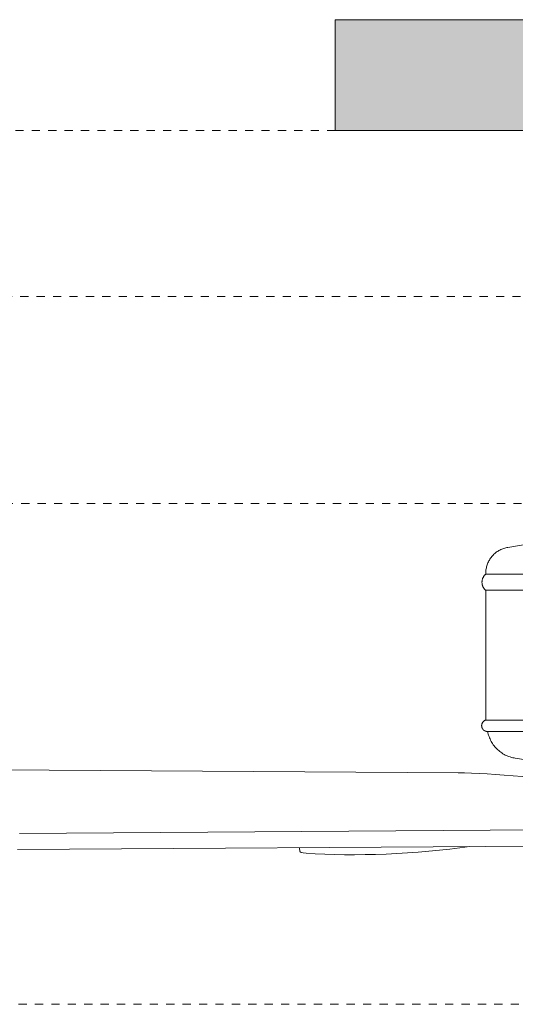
# Model space of a CAD drawing. Header units: millimetres. Extents: x 5734 to 11018, y -2931 to 7544.
# Tile 9 of 17: x 6280 to 6461, y 1681 to 2041. Entities that reach past the tile are written whole.
import ezdxf

# ---------------------------------------------------------------- set-up
doc = ezdxf.new("R2010")
doc.units = ezdxf.units.MM
doc.linetypes.add('Dash', pattern=[6, 3, -3])
doc.layers.add('A-ANNO-DIMS', color=7, linetype='Dash', lineweight=9, true_color=0xd2d2d2)
doc.layers.add('A-CLNG', color=7, linetype='Continuous', lineweight=9)
doc.layers.add('E-LITE-EQPM', color=7, linetype='Continuous', lineweight=20)

# ---------------------------------------------------------------- blocks, each defined once
blk = doc.blocks.new('33710 - 33710 ALOHA Brown ceiling fan-522277-Alzado_PDF')
at = {"layer": 'E-LITE-EQPM'}
for p, q in [((6478.5, 1851.11), (6458.01, 1847.69)), ((6450.16, 1837.94), (6594.11, 1837.94)), ((6449.99, 1832.01), (6449.99, 1784.61)), ((6450.16, 1832.01), (6594.11, 1832.01)), ((6450.16, 1784.61), (6594.11, 1784.61)), ((6450.85, 1780.43), (6594.11, 1780.43)), ((6460.8, 1770.67), (6467.77, 1769.62)), ((6439.85, 1765.29), (6170.18, 1767.01)), ((6279.52, 1743.18), (6533.36, 1744.91)), ((6532.52, 1739), (6278.68, 1737.27)), ((6381.9, 1737.97), (6381.98, 1736.61))]:
    blk.add_line(p, q, dxfattribs=at)
at = {"layer": 'E-LITE-EQPM', "flags": 128}
for points in [[(6449.99, 1837.94), (6449.99, 1838.32), (6450, 1838.7), (6450.03, 1839.09), (6450.07, 1839.47), (6450.13, 1839.85), (6450.2, 1840.22), (6450.29, 1840.6), (6450.39, 1840.97), (6450.51, 1841.33), (6450.64, 1841.69), (6450.78, 1842.05), (6450.94, 1842.4), (6451.12, 1842.74), (6451.3, 1843.08), (6451.51, 1843.4), (6451.72, 1843.72), (6451.94, 1844.03), (6452.18, 1844.33), (6452.43, 1844.63), (6452.69, 1844.91), (6452.97, 1845.18), (6453.25, 1845.44), (6453.54, 1845.68), (6453.85, 1845.92), (6454.16, 1846.14), (6454.48, 1846.35), (6454.81, 1846.55), (6455.15, 1846.74), (6455.49, 1846.91), (6455.84, 1847.06), (6456.2, 1847.21), (6456.56, 1847.33), (6456.93, 1847.45), (6457.3, 1847.55), (6457.67, 1847.63), (6458.01, 1847.69)], [(6449.99, 1832.01), (6449.88, 1832.11), (6449.76, 1832.22), (6449.66, 1832.32), (6449.55, 1832.44), (6449.45, 1832.55), (6449.36, 1832.68), (6449.27, 1832.8), (6449.19, 1832.93), (6449.11, 1833.06), (6449.03, 1833.19), (6448.96, 1833.33), (6448.9, 1833.47), (6448.84, 1833.61), (6448.79, 1833.76), (6448.75, 1833.91), (6448.71, 1834.05), (6448.67, 1834.2), (6448.65, 1834.35), (6448.62, 1834.51), (6448.61, 1834.66), (6448.6, 1834.81), (6448.6, 1834.97), (6448.6, 1835.12), (6448.61, 1835.27), (6448.62, 1835.43), (6448.64, 1835.58), (6448.67, 1835.73), (6448.7, 1835.88), (6448.74, 1836.03), (6448.79, 1836.17), (6448.84, 1836.32), (6448.9, 1836.46), (6448.96, 1836.6), (6449.03, 1836.74), (6449.1, 1836.87), (6449.18, 1837.01), (6449.26, 1837.13), (6449.35, 1837.26), (6449.44, 1837.38), (6449.54, 1837.5), (6449.65, 1837.61), (6449.75, 1837.72), (6449.87, 1837.83), (6449.98, 1837.93), (6449.99, 1837.94)], [(6450.62, 1780.43), (6450.53, 1780.43), (6450.45, 1780.43), (6450.36, 1780.44), (6450.28, 1780.45), (6450.19, 1780.47), (6450.11, 1780.49), (6450.03, 1780.51), (6449.94, 1780.54), (6449.86, 1780.56), (6449.78, 1780.6), (6449.71, 1780.63), (6449.63, 1780.67), (6449.55, 1780.71), (6449.48, 1780.75), (6449.41, 1780.8), (6449.34, 1780.85), (6449.27, 1780.9), (6449.21, 1780.96), (6449.14, 1781.02), (6449.08, 1781.08), (6449.02, 1781.14), (6448.97, 1781.2), (6448.92, 1781.27), (6448.86, 1781.34), (6448.82, 1781.41), (6448.77, 1781.48), (6448.73, 1781.56), (6448.69, 1781.63), (6448.66, 1781.71), (6448.62, 1781.79), (6448.59, 1781.87), (6448.57, 1781.95), (6448.54, 1782.04), (6448.53, 1782.12), (6448.51, 1782.2), (6448.5, 1782.29), (6448.49, 1782.37), (6448.48, 1782.46), (6448.48, 1782.54), (6448.48, 1782.63), (6448.48, 1782.71), (6448.49, 1782.8), (6448.5, 1782.88), (6448.52, 1782.97), (6448.53, 1783.05), (6448.56, 1783.13), (6448.58, 1783.22), (6448.61, 1783.3), (6448.64, 1783.38), (6448.67, 1783.46), (6448.71, 1783.53), (6448.75, 1783.61), (6448.79, 1783.68), (6448.84, 1783.75), (6448.89, 1783.82), (6448.94, 1783.89), (6448.99, 1783.96), (6449.05, 1784.02), (6449.11, 1784.08), (6449.17, 1784.14), (6449.24, 1784.2), (6449.3, 1784.25), (6449.37, 1784.3), (6449.44, 1784.35), (6449.51, 1784.4), (6449.59, 1784.44), (6449.66, 1784.48), (6449.74, 1784.52), (6449.82, 1784.55), (6449.9, 1784.58), (6449.98, 1784.61), (6449.99, 1784.61)], [(6452.7, 1780.43), (6451.84, 1780.43), (6451.21, 1780.43), (6450.8, 1780.43), (6450.62, 1780.43), (6450.62, 1780.43)], [(6450.62, 1780.43), (6450.73, 1780.43), (6451.08, 1780.43), (6451.65, 1780.43), (6452.45, 1780.43), (6453.48, 1780.43), (6454.73, 1780.43), (6456.2, 1780.43), (6457.9, 1780.43), (6459.81, 1780.43), (6461.94, 1780.43)], [(6460.8, 1770.67), (6460.32, 1770.75), (6459.85, 1770.85), (6459.38, 1770.97), (6458.91, 1771.11), (6458.46, 1771.27), (6458, 1771.44), (6457.56, 1771.63), (6457.12, 1771.84), (6456.7, 1772.07), (6456.28, 1772.31), (6455.87, 1772.58), (6455.47, 1772.85), (6455.09, 1773.15), (6454.71, 1773.45), (6454.35, 1773.78), (6454, 1774.11), (6453.67, 1774.46), (6453.35, 1774.83), (6453.04, 1775.2), (6452.75, 1775.59), (6452.48, 1775.99), (6452.22, 1776.4), (6451.98, 1776.82), (6451.76, 1777.25), (6451.55, 1777.69), (6451.36, 1778.13), (6451.19, 1778.58), (6451.03, 1779.04), (6450.9, 1779.51), (6450.78, 1779.98), (6450.69, 1780.43)]]:
    blk.add_lwpolyline(points, dxfattribs=at)
at = {"layer": 'E-LITE-EQPM'}
for centre, major_axis, ratio, start_param, end_param in [((6486.6, 1755.1), (-58.1, 8.29), 0.102068, 2.520536, 5.662129), ((6417.87, 1745.01), (55.27, 3.01), 0.165149, 4.051248, 5.199786), ((6387.93, 1736.93), (5.96, 0.32), 0.165149, 3.068977, 4.051248)]:
    blk.add_ellipse(centre, major_axis=major_axis, ratio=ratio, start_param=start_param, end_param=end_param, dxfattribs=at)

msp = doc.modelspace()

# ---------------------------------------------------------------- hatches: boundary and pattern name
at = {"layer": 'A-CLNG', "true_color": 0xe8e8e8}
msp.add_hatch(color=254, dxfattribs=at).paths.add_polyline_path([(6596.23, 2000), (6794.95, 2000), (6794.95, 2040.5), (6394.95, 2040.5), (6394.95, 2000), (6590.08, 2000)])

# ---------------------------------------------------------------- linework, layer by layer
at = {"layer": 'A-ANNO-DIMS'}
for p, q in [((6394.95, 2000), (5939.21, 2000)), ((6558.73, 1939.36), (5981.61, 1939.36)), ((6559.08, 1863.73), (5920.87, 1863.73)), ((6594.11, 1680.75), (5939.21, 1680.75))]:
    msp.add_line(p, q, dxfattribs=at)
at = {"layer": 'A-CLNG'}
for p, q in [((6394.95, 2040.5), (6794.95, 2040.5)), ((6394.95, 2000), (6394.95, 2040.5)), ((6794.95, 2000), (6394.95, 2000))]:
    msp.add_line(p, q, dxfattribs=at)

# ---------------------------------------------------------------- block references
at = {"layer": 'E-LITE-EQPM'}
msp.add_blockref('33710 - 33710 ALOHA Brown ceiling fan-522277-Alzado_PDF', (0, 0), dxfattribs=at)

doc.saveas('drawing.dxf')
